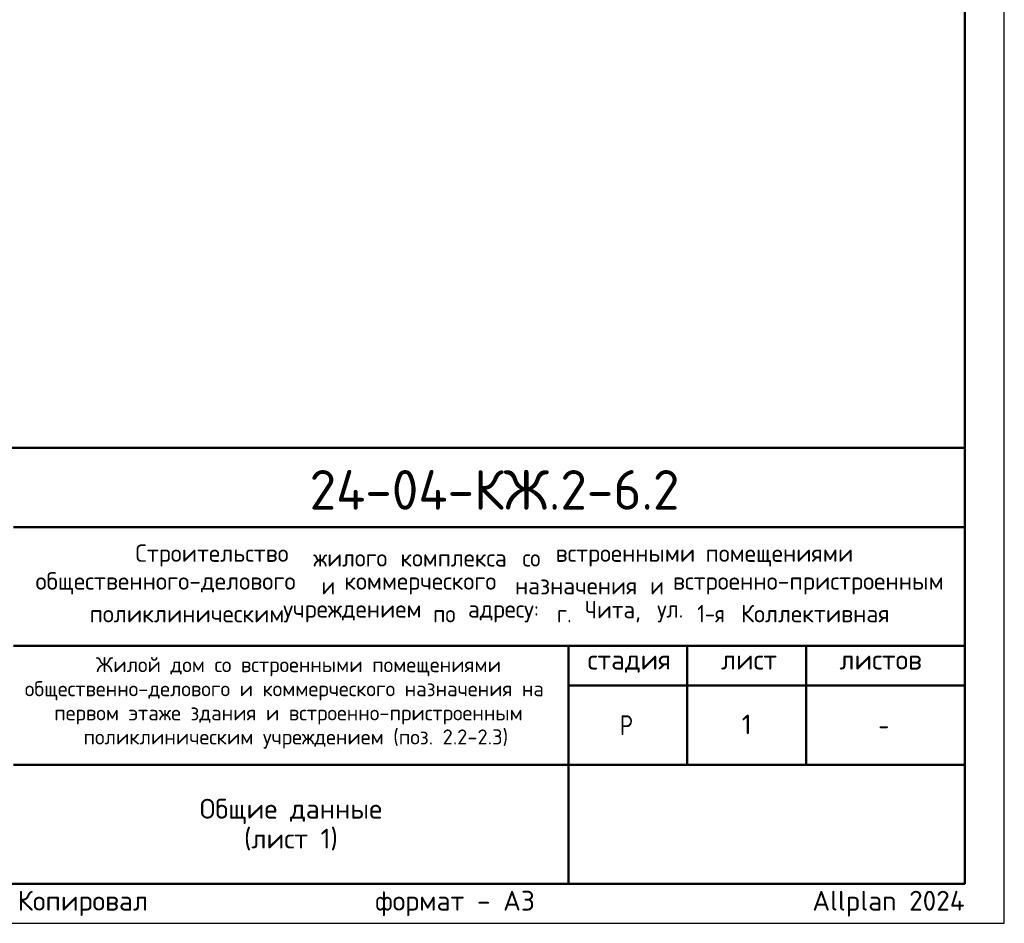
# Model space of a CAD drawing. Header units: millimetres. Extents: x 0 to 50400, y 0 to 35640.
# Tile 3 of 4: x 35493 to 50400, y 0 to 13684. Entities that reach past the tile are written whole.
import ezdxf

# ---------------------------------------------------------------- set-up
doc = ezdxf.new("R2010")
doc.units = ezdxf.units.MM
doc.layers.add('Standard', color=7, linetype='Continuous', lineweight=25)
doc.layers.add('Надписи', color=7, linetype='Continuous', lineweight=25)
doc.styles.add('ISOCPEUR', font='txt')

msp = doc.modelspace()

# ---------------------------------------------------------------- linework, layer by layer
at = {"layer": 'Standard', "color": 7, "linetype": 'Continuous', "lineweight": 50, "transparency": 33554687}
for p, q in [((27600, 7200), (49800, 7200)), ((35400, 6000), (49800, 6000)), ((35400, 4200), (49800, 4200)), ((43800, 2400), (43800, 4200)), ((45600, 2400), (45600, 4200)), ((47400, 2400), (47400, 4200)), ((43800, 3600), (49800, 3600)), ((35400, 2400), (49800, 2400)), ((43800, 600), (43800, 2400)), ((43800, 600), (43800, 2400))]:
    msp.add_line(p, q, dxfattribs=at)
at = {"layer": 'Standard', "color": 7, "linetype": 'Continuous', "lineweight": 25, "transparency": 33554687}
for p, q in [((49800, 600), (49800, 7200)), ((27600, 600), (49800, 600)), ((27600, 600), (49800, 600)), ((27600, 600), (49800, 600))]:
    msp.add_line(p, q, dxfattribs=at)
msp.add_lwpolyline([(0, 0), (50400, 0), (50400, 35640), (0, 35640), (0, 0)], close=True, dxfattribs=at)
msp.add_lwpolyline([(0, 0), (50400, 0), (50400, 35640), (0, 35640), (0, 0)], close=True, dxfattribs=at)
at = {"layer": 'Standard', "color": 7, "linetype": 'Continuous', "lineweight": 50, "transparency": 33554687}
msp.add_lwpolyline([(2400, 35040), (49800, 35040), (49800, 600), (2400, 600), (2400, 35040)], close=True, dxfattribs=at)

# ---------------------------------------------------------------- texts
at = {"layer": 'Standard', "color": 7, "linetype": 'Continuous', "lineweight": 50, "transparency": 33554687, "insert": (39882, 6262), "char_height": 600, "width": 6049.91, "attachment_point": 7, "style": 'ISOCPEUR'}
msp.add_mtext('\\W0.98;24-04-КЖ.2-6.2', dxfattribs=at)
at = {"layer": 'Standard', "color": 7, "linetype": 'Continuous', "lineweight": 25, "transparency": 33554687, "attachment_point": 7, "style": 'ISOCPEUR'}
for s, insert, char_height, width in [('\\W0.98;Строительство ', (37245, 5402), 264, 2820.83), ('\\W0.96;жилого ', (39937, 5402), 264, 1446.12), ('\\W0.97;комплекса ', (41257, 5402), 264, 1975.29), ('\\W0.90;со ', (43105, 5402), 264, 620.97), ('\\W0.98;встроенными ', (43607, 5402), 264, 2398.16), ('\\W0.98;помещениями', (45877, 5402), 264, 2292.21), ('\\W0.99;общественного-делового ', (35733, 4980), 264, 4457.19), ('\\W0.87;и ', (40063, 4980), 264, 457.48), ('\\W0.98;коммерческого ', (40406, 4980), 264, 2714.91), ('\\W0.97;назначения ', (42993, 4980), 264, 2173.24), ('\\W0.87;и ', (45039, 4980), 264, 457.46), ('\\W0.99;встроенно-пристроенным', (45382, 4980), 264, 4298.92), ('\\W0.95;Чита, ', (44049, 4557), 264, 1221.07), ('\\W0.86;1-я ', (45752, 4557), 264, 773.52), ('\\W0.98;Коллективная', (46412, 4557), 264, 2450.61), ('\\W0.98;поликлиническим ', (36552, 4557), 264, 3058.06), ('\\W0.98;учреждением ', (39482, 4557), 264, 2397.9), ('\\W0.91;по ', (41752, 4557), 264, 647.69), ('\\W0.96;адресу: ', (42280, 4557), 264, 1472.67), ('\\W0.89;г. ', (43627, 4557), 264, 539.49), ('\\W0.92;ул. ', (45145, 4557), 264, 728.23), ('\\W0.99;стадия    лист     листов', (44091, 3795), 300, 5247.11), ('\\W0.80;Р', (44580, 2850), 300, 359.84), ('\\W0.78;-', (48495, 2850), 300, 326.39)]:
    msp.add_mtext(s, dxfattribs=dict(at, insert=insert, char_height=char_height, width=width))
at = {"layer": 'Standard', "color": 7, "linetype": 'Continuous', "lineweight": 18, "transparency": 33554687, "char_height": 228, "attachment_point": 7, "style": 'ISOCPEUR'}
for s, insert, width in [('\\W0.99;Жилой дом со встроенными помещениями', (36647, 3741), 6015.25), ('\\W0.99;общественно-делового и коммерческого назначения на', (35570, 3376), 8168.16), ('\\W0.99;первом этаже здания и встроенно-пристроенным', (36015, 3011), 7279.77), ('\\W0.99;поликлиническим учреждением (поз. 2.2-2.3)', (36459, 2646), 6390.3)]:
    msp.add_mtext(s, dxfattribs=dict(at, insert=insert, width=width))
at = {"layer": 'Standard', "color": 7, "linetype": 'Continuous', "lineweight": 25, "transparency": 33554687, "insert": (39600, 1885), "char_height": 300, "width": 2780.25, "attachment_point": 2, "line_spacing_factor": 0.903614}
msp.add_mtext('\\A1;{\\fISOCPEUR|i0|b0;\\H300.000000;\\W1.000000;\\C7;Общие данные}\\P{\\fISOCPEUR|i0|b0;\\H300.000000;\\W1.000000;\\C7;(лист 1)}\\P', dxfattribs=at)
at = {"layer": 'Standard', "color": 8, "linetype": 'Continuous', "lineweight": 13, "transparency": 33554687, "insert": (49800, 297), "char_height": 300, "width": 14099.36, "attachment_point": 6, "style": 'ISOCPEUR'}
msp.add_mtext('\\A1;{\\fISOCPEUR|i0|b0;\\H300.000000;\\W1.000000;\\C8;Копировал                  формат - А3                      Allplan 2024}\\P', dxfattribs=at)
at = {"layer": 'Надписи', "color": 7, "linetype": 'Continuous', "lineweight": 13, "transparency": 33554687, "insert": (46500, 3012), "char_height": 300, "width": 233.33, "attachment_point": 5, "style": 'ISOCPEUR'}
msp.add_mtext('\\A1;{\\fISOCPEUR|i0|b0;\\H300.000000;\\W1.000000;\\C7;1}\\P', dxfattribs=at)

doc.saveas('drawing.dxf')
